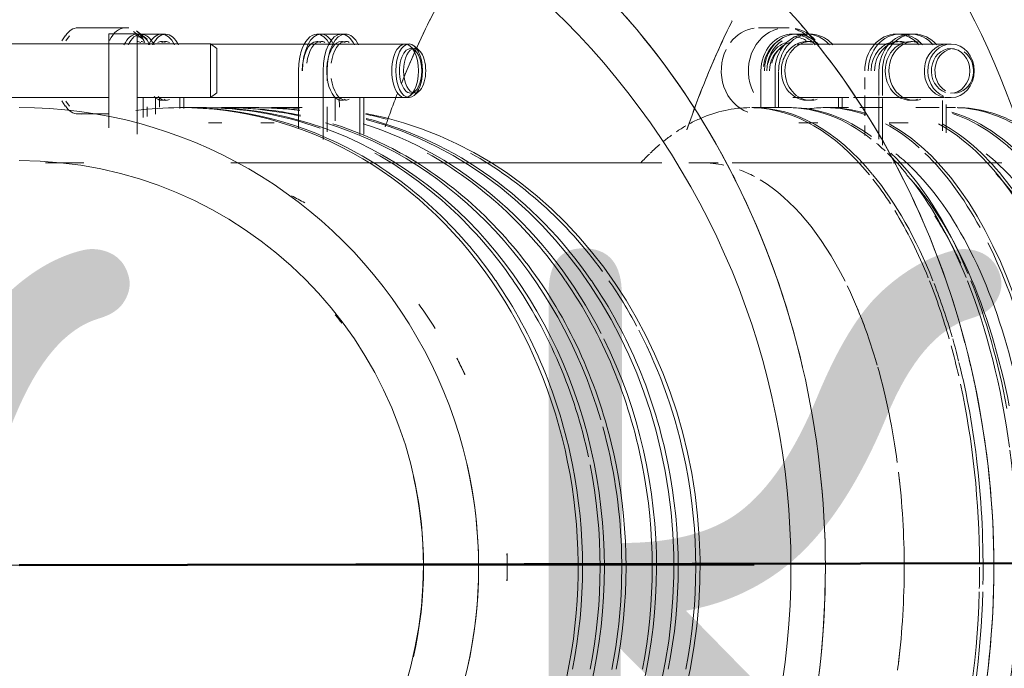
# Model space of a CAD drawing. Header units: millimetres. Extents: x -3267 to 40126, y 29201 to 102288.
# Tile 88 of 256: x 18726 to 18860, y 36605 to 36693. Entities that reach past the tile are written whole.
import ezdxf

# ---------------------------------------------------------------- set-up
doc = ezdxf.new("R2010")
doc.units = ezdxf.units.MM
doc.linetypes.add('ADSK_Осевая', pattern=[450, 250, -100, 0, -100])
doc.linetypes.add('ADSK_Штрих_ш2 п1_5', pattern=[350, 200, -150])
for name, color, linetype, lineweight in [('A-____-NOTE-TEXT', 5, 'Continuous', 5), ('P-PIPE-____-CNTR', 7, 'ADSK_Осевая', 18), ('Греющ. кабель', 204, 'Continuous', 50)]:
    doc.layers.add(name, color=color, linetype=linetype, lineweight=lineweight)
doc.layers.add('P-PIPE-____-OTLN', color=9, linetype='Continuous', lineweight=50, true_color=0x808080)
doc.styles.add('GOST Common', font='GOST_Common.ttf', dxfattribs={"height": 100})

# ---------------------------------------------------------------- blocks, each defined once
blk = doc.blocks.new('Наметкина 10_РД_АР_К1_отсоединено_rvt-1-ВКК_02_К1_З_ЭОМ_кабель_')
at = {"layer": 'A-____-NOTE-TEXT', "color": 253, "lineweight": 5, "true_color": 0xaaaaaa, "char_height": 100, "attachment_point": 1, "style": 'GOST Common'}
for s, insert, width in [('ВК', (16862.41, 36943.61), 200.4219), ('\\fGOST Common|b0|i0|c204|p34|;К', (17060.84, 36943.61), 96.2025)]:
    blk.add_mtext(s, dxfattribs=dict(at, insert=insert, width=width))
blk = doc.blocks.new('Соединитель Norma Rapid1 - Соединитель Norma Rapid 2-V1235-ВКК_02_К1_З_ЭОМ_кабель_')
at = {"layer": 'P-PIPE-____-OTLN', "color": 254, "lineweight": 9, "true_color": 0xdfdfdf}
for p, q in [((17104.75, 36973.06), (17101.07, 36973.06)), ((17106.99, 36972.21), (17105.72, 36972.21)), ((17108.04, 36970.85), (17105.86, 36970.85)), ((17103.32, 36967.14), (17103.32, 36962.21)), ((17105.72, 36963.57), (17112.87, 36963.57)), ((17111.98, 36962.21), (17111.98, 36963.57))]:
    blk.add_line(p, q, dxfattribs=at)
at = {"layer": 'P-PIPE-____-OTLN', "color": 9, "lineweight": 9, "true_color": 0xbfbfbf}
for p, q in [((17121.78, 36972.21), (17119.85, 36972.21)), ((17126.78, 36970.85), (17108.17, 36970.85)), ((17117.45, 36967.21), (17117.45, 36963.86)), ((17113.53, 36963.57), (17125.81, 36963.57)), ((17117.45, 36963.43), (17117.45, 36957.11)), ((17126.11, 36958.79), (17126.11, 36962.65)), ((17105.05, 36962.21), (17099.89, 36962.21)), ((17112.84, 36962.21), (17110.15, 36962.21)), ((17117.35, 36962.21), (17114.36, 36962.21)), ((17125.17, 36962.21), (17122.45, 36962.21)), ((17127.4, 36962.21), (17126.23, 36962.21)), ((17108.66, 36960.16), (17106.54, 36960.16)), ((17120.96, 36960.16), (17118.84, 36960.16))]:
    blk.add_line(p, q, dxfattribs=at)
at = {"layer": 'P-PIPE-____-OTLN', "lineweight": 9}
blk.add_line((17127.34, 36943.57), (17126.55, 36945.06), dxfattribs=at)
at = {"layer": 'P-PIPE-____-OTLN', "color": 254, "lineweight": 9, "true_color": 0xdfdfdf}
for centre, major_axis, ratio, start_param, end_param in [((17104.75, 36967.21), (0, 5.85), 0.866025, 5.50528, 6.11787), ((17105.72, 36967.21), (0, 5), 0.866025, 0.261799, 1.570796), ((17107.65, 36967.21), (0, 5), 0.866025, 0.261799, 1.047198), ((17105.72, 36967.21), (0, 5), 0.866025, 0, 0.261799), ((17105.72, 36967.21), (0, 5), 0.866025, 6.021386, 6.283185), ((17105.72, 36967.21), (0, 4.64), 0.866025, 0.493912, 1.570796), ((17105.72, 36967.21), (0, 4), 0.866025, 0.261799, 1.047198), ((17107.65, 36967.21), (0, 4), 0.866025, 0.523599, 1.570796), ((17107.65, 36967.21), (0, 4), 0.866025, 0, 0.523599), ((17107.65, 36967.21), (0, 5), 0.866025, 5.497787, 5.759587), ((17105.72, 36967.21), (0, 4), 0.866025, 1.047198, 1.308997), ((17107.65, 36967.21), (0, 5), 0.866025, 1.047198, 1.570796), ((17107.65, 36967.21), (0, 4), 0.866025, 1.570796, 3.141593), ((17107.65, 36967.21), (0, 4), 0.866025, 3.141593, 3.403392), ((17099.89, 36899.71), (0, 62.5), 0.5, 5.737476, 6.283185), ((17105.05, 36899.71), (0, 62.5), 0.5, 5.927308, 6.283185), ((17110.15, 36899.71), (0, 62.5), 0.5, 6.125709, 6.283185), ((17099.89, 36899.71), (0, 62.5), 0.5, 5.385587, 5.735774), ((17099.89, 36899.71), (0, 62.5), 0.5, 5.237153, 5.377432), ((17099.89, 36899.71), (0, 62.5), 0.5, 5.177745, 5.232489), ((17099.89, 36899.71), (0, 62.5), 0.5, 4.936788, 5.174407), ((17099.89, 36899.71), (0, 62.5), 0.5, 4.674564, 4.936788), ((17099.89, 36899.71), (0, 62.5), 0.5, 4.250371, 4.658909)]:
    blk.add_ellipse(centre, major_axis=major_axis, ratio=ratio, start_param=start_param, end_param=end_param, dxfattribs=at)
at = {"layer": 'P-PIPE-____-OTLN', "color": 7, "lineweight": 9, "true_color": 0xefefef}
for centre, start_param, end_param in [((17107.65, 36967.21), 0, 0.261799), ((17105.72, 36967.21), 5.759587, 6.021386)]:
    blk.add_ellipse(centre, major_axis=(0, 5), ratio=0.866025, start_param=start_param, end_param=end_param, dxfattribs=at)
at = {"layer": 'P-PIPE-____-OTLN', "color": 9, "lineweight": 9, "true_color": 0xbfbfbf}
for centre, major_axis, ratio, start_param, end_param in [((17107.65, 36967.21), (0, 5), 0.866025, 5.759587, 6.283185), ((17119.85, 36967.21), (0, 5), 0.866025, 0, 1.570796), ((17121.78, 36967.21), (0, 5), 0.866025, 0, 1.570796), ((17119.85, 36967.21), (0, 5), 0.866025, 5.497787, 6.283185), ((17121.78, 36967.21), (0, 5), 0.866025, 5.497787, 6.283185), ((17107.65, 36967.21), (0, 4), 0.866025, 6.021386, 6.283185), ((17105.72, 36967.21), (0, 5), 0.866025, 5.497787, 5.759587), ((17119.85, 36967.21), (0, 4), 0.866025, 0, 1.570796), ((17121.78, 36967.21), (0, 4), 0.866025, 0, 3.141593), ((17119.85, 36967.21), (0, 4), 0.866025, 6.021386, 6.283185), ((17121.78, 36967.21), (0, 4), 0.866025, 6.021386, 6.283185), ((17126.78, 36967.21), (0, 3.64), 0.866025, 0, 2.816235), ((17126.78, 36967.21), (0, 3.64), 0.866025, 3.141593, 6.283185), ((17127.21, 36967.21), (0, 3.03), 0.866025, 0, 2.674588), ((17127.21, 36967.21), (0, 3.03), 0.866025, 3.141593, 5.746875), ((17126.78, 36967.21), (0, 3.64), 0.866025, 3.016451, 3.141593), ((17121.78, 36967.21), (0, 4), 0.866025, 3.141593, 3.403392), ((17122.45, 36899.71), (0, 62.5), 0.5, 5.735774, 6.140103), ((17127.61, 36899.71), (0, 62.5), 0.5, 6.004767, 6.283185), ((17110.15, 36899.71), (0, 62.5), 0.5, 4.48799, 6.017374), ((17117.35, 36899.71), (0, 62.5), 0.5, 5.436823, 6.017374), ((17105.05, 36899.71), (0, 62.5), 0.5, 5.405957, 5.834386), ((17106.54, 36899.71), (0, 60.45), 0.5, 5.084199, 5.792967), ((17118.84, 36899.71), (0, 60.45), 0.5, 5.529058, 5.800546), ((17105.05, 36899.71), (0, 62.5), 0.5, 5.065193, 5.385587), ((17106.54, 36899.71), (0, 60.45), 0.5, 3.632752, 5.030925)]:
    blk.add_ellipse(centre, major_axis=major_axis, ratio=ratio, start_param=start_param, end_param=end_param, dxfattribs=at)
blk = doc.blocks.new('ВК_Чугун_Безраструбная_Отвод - SML-V1236-ВКК_02_К1_З_ЭОМ_кабель_')
at = {"layer": 'P-PIPE-____-OTLN', "color": 254, "lineweight": 9, "true_color": 0xddd3c1}
blk.add_line((17065.74, 36954.71), (17069.85, 36954.71), dxfattribs=at)
at = {"layer": 'P-PIPE-____-OTLN', "color": 254, "lineweight": 9, "true_color": 0xeee9e0}
for p, q in [((17069.85, 36954.71), (17074.1, 36954.71)), ((17083.06, 36954.71), (17087.41, 36954.71)), ((17091.12, 36954.71), (17092.48, 36954.71))]:
    blk.add_line(p, q, dxfattribs=at)
at = {"layer": 'P-PIPE-____-OTLN', "color": 7, "lineweight": 9, "true_color": 0xf6f4ef}
blk.add_line((17092.48, 36954.71), (17092.91, 36954.71), dxfattribs=at)
at = {"layer": 'P-PIPE-____-OTLN', "color": 43, "lineweight": 9, "true_color": 0xbba883, "flags": 128}
blk.add_lwpolyline([(17041.67, 36954.71), (17044.57, 36954.71), (17047.65, 36954.71)], dxfattribs=at)
at = {"layer": 'P-PIPE-____-OTLN', "color": 254, "lineweight": 9, "true_color": 0xddd3c1, "flags": 128}
for points in [[(17047.65, 36954.71), (17050.92, 36954.71), (17054.37, 36954.71), (17057.99, 36954.71)], [(17057.99, 36954.71), (17061.79, 36954.71), (17065.74, 36954.71)]]:
    blk.add_lwpolyline(points, dxfattribs=at)
at = {"layer": 'P-PIPE-____-OTLN', "color": 254, "lineweight": 9, "true_color": 0xeee9e0, "flags": 128}
blk.add_lwpolyline([(17074.1, 36954.71), (17078.5, 36954.71), (17083.04, 36954.71)], dxfattribs=at)
at = {"layer": 'P-PIPE-____-OTLN', "color": 254, "lineweight": 9, "true_color": 0xeee9e0}
blk.add_ellipse((17092.91, 36899.71), major_axis=(0, 55), ratio=0.5, start_param=6.174838, end_param=6.283185, dxfattribs=at)
at = {"layer": 'P-PIPE-____-OTLN', "color": 254, "lineweight": 9, "true_color": 0xddd3c1}
for start_param, end_param in [(6.021386, 6.097531), (5.497787, 5.991562), (5.235988, 5.482254), (4.974188, 5.229593), (4.712389, 4.949681), (4.475097, 4.712389)]:
    blk.add_ellipse((17092.91, 36899.71), major_axis=(0, 55), ratio=0.5, start_param=start_param, end_param=end_param, dxfattribs=at)
blk = doc.blocks.new('Соединитель Norma Rapid1 - Соединитель Norma Rapid 2-V1237-ВКК_02_К1_З_ЭОМ_кабель_')
at = {"layer": 'P-PIPE-____-OTLN', "color": 254, "lineweight": 9, "true_color": 0xdfdfdf}
for p, q in [((17104.27, 36973.06), (17100.58, 36973.06)), ((17106.99, 36972.21), (17105.29, 36972.21)), ((17108.04, 36970.85), (17105.86, 36970.85)), ((17100.91, 36962.21), (17100.91, 36967.21)), ((17102.83, 36967.21), (17102.83, 36962.21)), ((17105.24, 36963.57), (17112.87, 36963.57)), ((17111.49, 36962.21), (17111.49, 36963.57)), ((17115.04, 36958.41), (17115.04, 36959.78))]:
    blk.add_line(p, q, dxfattribs=at)
at = {"layer": 'P-PIPE-____-OTLN', "color": 9, "lineweight": 9, "true_color": 0xbfbfbf}
for p, q in [((17121.3, 36972.21), (17119.37, 36972.21)), ((17126.29, 36970.85), (17108.17, 36970.85)), ((17115.04, 36964.72), (17115.04, 36966.29)), ((17116.97, 36967.21), (17116.97, 36963.86)), ((17113.53, 36963.57), (17125.81, 36963.57)), ((17115.04, 36961.08), (17115.04, 36963.86)), ((17116.97, 36963.69), (17116.97, 36957.91)), ((17125.63, 36959.05), (17125.63, 36963.18)), ((17104.57, 36962.21), (17099.68, 36962.21)), ((17112.84, 36962.21), (17109.67, 36962.21)), ((17116.86, 36962.21), (17114.36, 36962.21)), ((17125.17, 36962.21), (17121.97, 36962.21)), ((17108.18, 36960.16), (17106.06, 36960.16)), ((17120.47, 36960.16), (17118.35, 36960.16))]:
    blk.add_line(p, q, dxfattribs=at)
at = {"layer": 'P-PIPE-____-OTLN', "lineweight": 9}
blk.add_line((17126.85, 36943.57), (17126.07, 36945.06), dxfattribs=at)
at = {"layer": 'P-PIPE-____-OTLN', "color": 254, "lineweight": 9, "true_color": 0xdfdfdf}
for centre, major_axis, ratio, start_param, end_param in [((17100.58, 36967.21), (0, 5.85), 0.866025, 0.118129, 0.85167), ((17104.27, 36967.21), (0, 5.85), 0.866025, 0.205789, 2.094395), ((17105.24, 36967.21), (0, 5), 0.866025, 0, 1.570796), ((17107.16, 36967.21), (0, 5), 0.866025, 0, 1.570796), ((17105.24, 36967.21), (0, 5), 0.866025, 6.021386, 6.283185), ((17105.24, 36967.21), (0, 4.64), 0.866025, 5.814914, 6.242191), ((17104.27, 36967.21), (0, 5.85), 0.866025, 5.585566, 6.026275), ((17105.24, 36967.21), (0, 5), 0.866025, 5.759587, 6.021386), ((17105.24, 36967.21), (0, 4.64), 0.866025, 0.433998, 1.447188), ((17105.24, 36967.21), (0, 4), 0.866025, 0.523599, 1.308997), ((17105.24, 36967.21), (0, 3.64), 0.866025, 0.430977, 1.570796), ((17105.24, 36967.21), (0, 4), 0.866025, 0.261799, 0.523599), ((17107.16, 36967.21), (0, 4), 0.866025, 0.523599, 1.047198), ((17107.16, 36967.21), (0, 4), 0.866025, 0, 0.261799), ((17107.16, 36967.21), (0, 4), 0.866025, 6.021386, 6.283185), ((17100.58, 36967.21), (0, 5.85), 0.866025, 1.047198, 2.852585), ((17107.16, 36967.21), (0, 4), 0.866025, 1.308997, 3.141593), ((17107.16, 36967.21), (0, 4), 0.866025, 3.141593, 3.403392), ((17099.41, 36899.71), (0, 62.5), 0.5, 0, 0.217025), ((17099.41, 36899.71), (0, 62.5), 0.5, 5.735774, 6.266307), ((17104.57, 36899.71), (0, 62.5), 0.5, 5.911306, 6.283185), ((17109.67, 36899.71), (0, 62.5), 0.5, 0, 0.076503), ((17109.67, 36899.71), (0, 62.5), 0.5, 6.105487, 6.283185), ((17104.57, 36899.71), (0, 62.5), 0.5, 5.845553, 5.885985), ((17099.41, 36899.71), (0, 62.5), 0.5, 5.624082, 5.717523), ((17099.41, 36899.71), (0, 62.5), 0.5, 5.393452, 5.600729), ((17099.41, 36899.71), (0, 62.5), 0.5, 5.232489, 5.385587), ((17099.41, 36899.71), (0, 62.5), 0.5, 5.141793, 5.215152), ((17099.41, 36899.71), (0, 62.5), 0.5, 4.719996, 5.122271), ((17099.41, 36899.71), (0, 62.5), 0.5, 4.666415, 4.712389), ((17099.41, 36899.71), (0, 62.5), 0.5, 3.707255, 4.658909)]:
    blk.add_ellipse(centre, major_axis=major_axis, ratio=ratio, start_param=start_param, end_param=end_param, dxfattribs=at)
at = {"layer": 'P-PIPE-____-OTLN', "color": 9, "lineweight": 9, "true_color": 0xbfbfbf}
for centre, major_axis, ratio, start_param, end_param in [((17107.16, 36967.21), (0, 5), 0.866025, 5.497787, 6.283185), ((17119.37, 36967.21), (0, 5), 0.866025, 0, 1.570796), ((17121.3, 36967.21), (0, 5), 0.866025, 0, 1.570796), ((17119.37, 36967.21), (0, 5), 0.866025, 5.497787, 6.283185), ((17121.3, 36967.21), (0, 5), 0.866025, 5.497787, 6.283185), ((17119.37, 36967.21), (0, 4), 0.866025, 0, 1.570796), ((17121.3, 36967.21), (0, 4), 0.866025, 0, 3.141593), ((17119.37, 36967.21), (0, 4), 0.866025, 6.021386, 6.283185), ((17121.3, 36967.21), (0, 4), 0.866025, 6.021386, 6.283185), ((17126.29, 36967.21), (0, 3.64), 0.866025, 0, 2.980344), ((17126.73, 36967.21), (0, 3.03), 0.866025, 0, 2.871658), ((17126.73, 36967.21), (0, 3.03), 0.866025, 3.141593, 6.283185), ((17126.29, 36967.21), (0, 3.64), 0.866025, 3.016451, 3.141593), ((17126.29, 36967.21), (0, 3.64), 0.866025, 3.141593, 3.266734), ((17121.3, 36967.21), (0, 4), 0.866025, 3.141593, 3.403392), ((17121.97, 36899.71), (0, 62.5), 0.5, 5.76135, 6.121808), ((17127.12, 36899.71), (0, 62.5), 0.5, 5.985368, 6.264728), ((17109.67, 36899.71), (0, 62.5), 0.5, 5.861569, 6.017374), ((17116.86, 36899.71), (0, 62.5), 0.5, 5.555332, 6.017374), ((17104.57, 36899.71), (0, 62.5), 0.5, 5.737511, 5.834386), ((17108.18, 36899.71), (0, 60.45), 0.5, 5.834386, 5.907455), ((17109.67, 36899.71), (0, 62.5), 0.5, 5.543789, 5.834386), ((17120.47, 36899.71), (0, 60.45), 0.5, 5.554803, 5.907455), ((17108.18, 36899.71), (0, 60.45), 0.5, 5.172095, 5.832905), ((17104.57, 36899.71), (0, 62.5), 0.5, 5.394805, 5.704686), ((17106.06, 36899.71), (0, 60.45), 0.5, 5.465387, 5.624389), ((17109.67, 36899.71), (0, 62.5), 0.5, 3.620482, 5.496249), ((17104.57, 36899.71), (0, 62.5), 0.5, 4.976426, 5.385587), ((17092.91, 36899.71), (0, 55), 0.5, 5.344212, 5.420696), ((17104.57, 36899.71), (0, 62.5), 0.5, 4.073571, 4.970094), ((17092.91, 36899.71), (0, 55), 0.5, 4.904438, 4.936788), ((17092.91, 36899.71), (0, 55), 0.5, 4.48799, 4.52034), ((17092.91, 36899.71), (0, 55), 0.5, 4.454938, 4.48799)]:
    blk.add_ellipse(centre, major_axis=major_axis, ratio=ratio, start_param=start_param, end_param=end_param, dxfattribs=at)
at = {"layer": 'P-PIPE-____-OTLN', "color": 7, "lineweight": 9, "true_color": 0xefefef}
for centre, major_axis, ratio, start_param, end_param in [((17107.16, 36967.21), (0, 4), 0.866025, 0.261799, 0.523599), ((17105.24, 36967.21), (0, 5), 0.866025, 5.497787, 5.759587), ((17107.16, 36967.21), (0, 4), 0.866025, 1.047198, 1.308997), ((17099.41, 36899.71), (0, 62.5), 0.5, 0.282463, 0.326473), ((17099.41, 36899.71), (0, 62.5), 0.5, 0.217108, 0.265539), ((17099.41, 36899.71), (0, 62.5), 0.5, 0.348445, 0.388012), ((17099.41, 36899.71), (0, 62.5), 0.5, 0.403281, 0.448799), ((17099.41, 36899.71), (0, 62.5), 0.5, 0.453104, 0.494599)]:
    blk.add_ellipse(centre, major_axis=major_axis, ratio=ratio, start_param=start_param, end_param=end_param, dxfattribs=at)
blk = doc.blocks.new('Соединитель Norma Rapid1 - Соединитель Norma Rapid 2-V1238-ВКК_02_К1_З_ЭОМ_кабель_')
at = {"layer": 'P-PIPE-____-OTLN', "color": 9, "lineweight": 9, "true_color": 0xbfbfbf}
for p, q in [((17014.33, 36973.06), (17007.95, 36973.06)), ((17006.26, 36971.99), (17005.77, 36971.29)), ((17016.85, 36971.54), (17015.52, 36972.56)), ((17019.35, 36972.21), (17016.01, 36972.21)), ((17043.83, 36972.21), (17040.49, 36972.21)), ((17052.49, 36970.85), (17026.02, 36970.85)), ((17053.85, 36969.98), (17053.22, 36970.54)), ((17037.99, 36959.42), (17037.99, 36967.21)), ((17041.33, 36967.21), (17041.33, 36957.88)), ((17016.85, 36963.6), (17016.85, 36960.87)), ((17018.51, 36963.57), (17018.51, 36961.31)), ((17021.85, 36962.07), (17021.85, 36963.57)), ((17026.02, 36963.57), (17052.49, 36963.57)), ((17042.99, 36963.57), (17042.99, 36960.42)), ((17046.33, 36958.54), (17046.33, 36963.57)), ((17053.22, 36963.88), (17053.85, 36964.44)), ((17005.77, 36963.13), (17006.26, 36962.43)), ((17007.95, 36961.36), (17012.17, 36961.36)), ((17037.92, 36962.21), (17034.94, 36962.21)), ((17034.08, 36960.16), (17032.86, 36960.16))]:
    blk.add_line(p, q, dxfattribs=at)
at = {"layer": 'P-PIPE-____-OTLN', "lineweight": 9}
for p, q in [((17024.9, 36962.21), (17021.92, 36962.21)), ((17032, 36962.21), (17027.85, 36962.21)), ((17026.98, 36960.16), (17025.76, 36960.16))]:
    blk.add_line(p, q, dxfattribs=at)
at = {"layer": 'P-PIPE-____-OTLN', "color": 9, "lineweight": 9, "true_color": 0xbfbfbf}
for centre, major_axis, ratio, start_param, end_param in [((17007.95, 36967.21), (0, 5.85), 0.5, 0, 0.61548), ((17014.33, 36967.21), (0, 5.85), 0.5, 0, 0.783707), ((17016.01, 36967.21), (0, 5), 0.5, 0, 0.785398), ((17016.01, 36967.21), (0, 5), 0.5, 5.497787, 6.283185), ((17016.01, 36967.21), (0, 4.64), 0.5, 5.914094, 6.283185), ((17019.35, 36967.21), (0, 5), 0.5, 0, 0.785398), ((17019.35, 36967.21), (0, 5), 0.5, 5.497787, 6.283185), ((17040.49, 36967.21), (0, 5), 0.5, 0, 1.047198), ((17040.49, 36967.21), (0, 5), 0.5, 5.497787, 6.283185), ((17043.83, 36967.21), (0, 5), 0.5, 0, 1.570796), ((17043.83, 36967.21), (0, 5), 0.5, 5.497787, 6.283185), ((17016.01, 36967.21), (0, 4), 0.5, 6.021386, 6.283185), ((17019.35, 36967.21), (0, 4), 0.5, 0, 0.261799), ((17019.35, 36967.21), (0, 4), 0.5, 6.021386, 6.283185), ((17040.49, 36967.21), (0, 4), 0.5, 0, 1.570796), ((17040.49, 36967.21), (0, 4), 0.5, 6.021386, 6.283185), ((17043.83, 36967.21), (0, 4), 0.5, 0, 2.617994), ((17043.83, 36967.21), (0, 4), 0.5, 6.021386, 6.283185), ((17052.49, 36967.21), (0, 3.64), 0.5, 0, 3.141593), ((17052.49, 36967.21), (0, 3.64), 0.5, 3.141593, 6.283185), ((17040.49, 36967.21), (0, 5), 0.5, 1.047198, 1.570796), ((17053.24, 36967.21), (0, 3.03), 0.5, 0, 3.141593), ((17053.24, 36967.21), (0, 3.03), 0.5, 3.141593, 6.283185), ((17019.35, 36967.21), (0, 4), 0.5, 2.617994, 3.141593), ((17043.83, 36967.21), (0, 4), 0.5, 2.617994, 2.879793), ((17007.95, 36967.21), (0, 5.85), 0.5, 2.526113, 3.141593), ((17019.35, 36967.21), (0, 4), 0.5, 3.141593, 3.403392), ((17043.83, 36967.21), (0, 4), 0.5, 2.879793, 3.141593), ((17043.83, 36967.21), (0, 4), 0.5, 3.141593, 3.403392), ((17021.92, 36899.71), (0, 62.5), 0.866025, 0.002558, 0.1126), ((17021.92, 36899.71), (0, 62.5), 0.866025, 5.385587, 6.283185), ((17024.9, 36899.71), (0, 62.5), 0.866025, 5.981944, 6.283185), ((17027.85, 36899.71), (0, 62.5), 0.866025, 0, 0.02618), ((17027.85, 36899.71), (0, 62.5), 0.866025, 6.08927, 6.283185), ((17032, 36899.71), (0, 62.5), 0.866025, 6.168605, 6.283185), ((17034.94, 36899.71), (0, 62.5), 0.866025, 0, 0.022858), ((17034.94, 36899.71), (0, 62.5), 0.866025, 6.224941, 6.283185), ((17037.92, 36899.71), (0, 62.5), 0.866025, 6.059083, 6.1119), ((17034.94, 36899.71), (0, 62.5), 0.866025, 3.141593, 6.055013), ((17027.85, 36899.71), (0, 62.5), 0.866025, 5.039279, 6.025482), ((17024.9, 36899.71), (0, 62.5), 0.866025, 5.386353, 5.834386), ((17032, 36899.71), (0, 62.5), 0.866025, 5.386353, 5.834386), ((17037.92, 36899.71), (0, 62.5), 0.866025, 5.411592, 5.834386), ((17021.92, 36899.71), (0, 62.5), 0.866025, 3.614962, 5.385587), ((17024.9, 36899.71), (0, 62.5), 0.866025, 4.955289, 5.385587), ((17032, 36899.71), (0, 62.5), 0.866025, 4.937449, 5.385587), ((17037.92, 36899.71), (0, 62.5), 0.866025, 5.26465, 5.385587), ((17037.92, 36899.71), (0, 62.5), 0.866025, 4.937449, 5.254136), ((17027.85, 36899.71), (0, 62.5), 0.866025, 4.48799, 5.022934), ((17024.9, 36899.71), (0, 62.5), 0.866025, 4.488585, 4.936788), ((17032, 36899.71), (0, 62.5), 0.866025, 4.488585, 4.936788), ((17037.92, 36899.71), (0, 62.5), 0.866025, 4.488585, 4.936788)]:
    blk.add_ellipse(centre, major_axis=major_axis, ratio=ratio, start_param=start_param, end_param=end_param, dxfattribs=at)
at = {"layer": 'P-PIPE-____-OTLN', "lineweight": 9}
for start_param, end_param in [(5.834386, 5.87642), (5.344212, 5.420696)]:
    blk.add_ellipse((17018.17, 36899.71), major_axis=(0, 55), ratio=0.866025, start_param=start_param, end_param=end_param, dxfattribs=at)
blk = doc.blocks.new('ВК_Чугун_Безраструбная_Отвод - SML-38424448-ВКК_02_К1_З_ЭОМ_кабель_')
at = {"layer": 'P-PIPE-____-OTLN', "color": 46, "lineweight": 9, "true_color": 0x785107, "flags": 128}
blk.add_lwpolyline([(17003.54, 36954.72), (17004.71, 36954.71), (17008.76, 36954.71)], dxfattribs=at)
at = {"layer": 'P-PIPE-____-OTLN', "color": 43, "lineweight": 9, "true_color": 0xbba883}
for start_param, end_param in [(5.236593, 5.255511), (5.209739, 5.236024), (4.712994, 4.746085), (4.679598, 4.712382)]:
    blk.add_ellipse((17018.76, 36899.71), major_axis=(0, 55), ratio=0.866025, start_param=start_param, end_param=end_param, dxfattribs=at)
blk = doc.blocks.new('Соединитель Norma Rapid1 - Соединитель Norma Rapid 2-V1239-ВКК_02_К1_З_ЭОМ_кабель_')
at = {"layer": 'P-PIPE-____-OTLN', "color": 9, "lineweight": 9, "true_color": 0xbfbfbf}
for p, q in [((17014.88, 36973.05), (17008.5, 36973.05)), ((17006.81, 36971.97), (17006.32, 36971.28)), ((17017.4, 36971.53), (17015.93, 36972.66)), ((17019.9, 36972.2), (17016.56, 36972.2)), ((17044.38, 36972.22), (17041.04, 36972.22)), ((17053.03, 36970.86), (17026.02, 36970.84)), ((17054.4, 36970), (17053.77, 36970.55)), ((17041.88, 36967.22), (17041.88, 36965.86)), ((17019.06, 36963.57), (17019.06, 36962.26)), ((17022.4, 36962.08), (17022.4, 36963.57)), ((17026.02, 36963.57), (17053.04, 36963.59)), ((17043.54, 36963.57), (17043.55, 36962.26)), ((17046.88, 36958.58), (17046.88, 36963.57)), ((17053.77, 36963.9), (17054.4, 36964.46)), ((17006.33, 36963.11), (17006.82, 36962.42)), ((17017.4, 36962.31), (17017.4, 36961.02)), ((17041.88, 36962.31), (17041.88, 36958.94)), ((17008.51, 36961.34), (17012.17, 36961.35)), ((17038.51, 36962.21), (17035.53, 36962.21)), ((17034.67, 36960.16), (17033.44, 36960.16))]:
    blk.add_line(p, q, dxfattribs=at)
at = {"layer": 'P-PIPE-____-OTLN', "lineweight": 9}
for p, q in [((17025.48, 36962.21), (17022.51, 36962.21)), ((17032.58, 36962.21), (17028.43, 36962.21)), ((17027.57, 36960.16), (17026.34, 36960.16))]:
    blk.add_line(p, q, dxfattribs=at)
at = {"layer": 'P-PIPE-____-OTLN', "color": 9, "lineweight": 9, "true_color": 0xbfbfbf}
for centre, major_axis, ratio, start_param, end_param in [((17016.56, 36967.2), (0, 5), 0.5, 0, 0.785049), ((17014.88, 36967.2), (0, 5.85), 0.5, 5.436423, 5.914094), ((17016.56, 36967.2), (0, 5), 0.5, 5.497438, 6.282836), ((17016.56, 36967.2), (0, 4.64), 0.5, 5.914094, 6.282836), ((17019.9, 36967.2), (0, 5), 0.5, 0, 0.785049), ((17019.9, 36967.2), (0, 5), 0.5, 5.497438, 6.282836), ((17041.04, 36967.22), (0, 5), 0.5, 0, 1.570447), ((17041.04, 36967.22), (0, 5), 0.5, 5.497438, 6.282836), ((17044.38, 36967.22), (0, 5), 0.5, 0, 1.570447), ((17044.38, 36967.22), (0, 5), 0.5, 5.497438, 6.282836), ((17016.56, 36967.2), (0, 4), 0.5, 6.021036, 6.282836), ((17019.9, 36967.2), (0, 4), 0.5, 0, 0.26145), ((17019.9, 36967.2), (0, 4), 0.5, 6.021036, 6.282836), ((17041.04, 36967.22), (0, 4), 0.5, 0, 1.308647), ((17041.04, 36967.22), (0, 4), 0.5, 6.021036, 6.282836), ((17044.38, 36967.22), (0, 4), 0.5, 0, 1.308647), ((17044.38, 36967.22), (0, 4), 0.5, 6.021036, 6.282836), ((17053.04, 36967.23), (0, 3.64), 0.5, 0, 3.141243), ((17053.04, 36967.23), (0, 3.64), 0.5, 3.141593, 6.282836), ((17053.79, 36967.23), (0, 3.03), 0.5, 6.282836, 9.424428), ((17053.79, 36967.23), (0, 3.03), 0.5, 3.141243, 6.282836), ((17044.38, 36967.22), (0, 4), 0.5, 1.832246, 3.141243), ((17019.9, 36967.2), (0, 4), 0.5, 2.617644, 3.141243), ((17019.9, 36967.2), (0, 4), 0.5, 3.141593, 3.403043), ((17044.38, 36967.22), (0, 4), 0.5, 3.141593, 3.403043), ((17022.51, 36899.71), (0, 62.5), 0.866025, 5.834992, 6.283791), ((17025.48, 36899.71), (0, 62.5), 0.866025, 3.142198, 6.283791), ((17028.43, 36899.71), (0, 62.5), 0.866025, 6.10047, 6.283791), ((17032.58, 36899.71), (0, 62.5), 0.866025, 6.179797, 6.283791), ((17035.53, 36899.71), (0, 62.5), 0.866025, 6.236128, 6.283791), ((17038.51, 36899.71), (0, 62.5), 0.866025, 3.142198, 6.123099), ((17028.43, 36899.71), (0, 62.5), 0.866025, 5.834992, 6.017398), ((17032.58, 36899.71), (0, 62.5), 0.866025, 5.246137, 6.017398), ((17035.53, 36899.71), (0, 62.5), 0.866025, 5.386193, 6.066217), ((17022.51, 36899.71), (0, 62.5), 0.866025, 5.386193, 5.834567), ((17028.43, 36899.71), (0, 62.5), 0.866025, 5.386193, 5.834567), ((17022.51, 36899.71), (0, 62.5), 0.866025, 4.937394, 5.385663), ((17028.43, 36899.71), (0, 62.5), 0.866025, 4.937394, 5.385663), ((17035.53, 36899.71), (0, 62.5), 0.866025, 4.937394, 5.385663), ((17032.58, 36899.71), (0, 62.5), 0.866025, 3.145337, 5.23252), ((17022.51, 36899.71), (0, 62.5), 0.866025, 4.488595, 4.936799), ((17028.43, 36899.71), (0, 62.5), 0.866025, 4.488595, 4.936799), ((17035.53, 36899.71), (0, 62.5), 0.866025, 4.488595, 4.936799)]:
    blk.add_ellipse(centre, major_axis=major_axis, ratio=ratio, start_param=start_param, end_param=end_param, dxfattribs=at)
blk = doc.blocks.new('Соединитель Norma Rapid1 - Соединитель Norma Rapid 2-V1240-ВКК_02_К1_З_ЭОМ_кабель_')
at = {"layer": 'P-PIPE-____-OTLN', "color": 7, "lineweight": 9}
for p, q in [((17016.02, 36972.24), (17012.17, 36972.24)), ((17012.17, 36972.24), (17012.17, 36970.77)), ((17012.17, 36967.24), (17012.17, 36972.24)), ((17016.02, 36972.24), (17016.03, 36967.24)), ((17016.02, 36970.77), (17016.02, 36972.24)), ((17026.02, 36970.88), (16983.9, 36970.86)), ((17012.17, 36971.24), (17012.17, 36967.24)), ((17012.17, 36971.1), (17012.17, 36971.24)), ((17016.02, 36971.24), (17016.02, 36971.1)), ((17016.03, 36967.24), (17016.02, 36971.24)), ((17026.89, 36970.27), (17026.02, 36970.88)), ((17026.02, 36970.88), (17026.02, 36963.61)), ((17026.89, 36964.21), (17026.89, 36970.27)), ((17026.89, 36970.27), (17026.89, 36964.21)), ((17012.18, 36959.45), (17012.17, 36967.24)), ((17016.03, 36967.24), (17016.03, 36958.58)), ((16987.76, 36963.59), (17012.17, 36963.6)), ((17016.03, 36963.6), (17026.02, 36963.61)), ((17026.02, 36963.61), (17026.89, 36964.21)), ((17062.5, 36899.73), (17062.5, 36899.73))]:
    blk.add_line(p, q, dxfattribs=at)
for centre, major_axis, start_param, end_param in [((17000, 36899.73), (62.5, 0), 4.712913, 7.854506), ((17000, 36899.74), (55, 0), 0.646769, 0.673723), ((17000, 36899.73), (62.5, 0), 6.05931, 6.508109), ((17000, 36899.73), (62.5, 0), 6.05931, 6.508109), ((17000, 36899.73), (62.5, 0), 6.05931, 6.508109), ((17000, 36899.73), (62.5, 0), 6.05931, 6.508109), ((17000, 36899.72), (62.5, 0), 6.05931, 6.508109), ((17000, 36899.74), (55, 0), 6.05931, 6.508109)]:
    blk.add_ellipse(centre, major_axis=major_axis, ratio=1, start_param=start_param, end_param=end_param, dxfattribs=at)

msp = doc.modelspace()

# ---------------------------------------------------------------- linework, layer by layer
at = {"layer": 'P-PIPE-____-CNTR', "color": 46, "lineweight": 9, "true_color": 0x785107}
msp.add_line((18625.58, 36618.72), (18825.58, 36618.72), dxfattribs=at)
at = {"layer": 'P-PIPE-____-OTLN', "color": 7, "linetype": 'ADSK_Штрих_ш2 п1_5', "lineweight": 9, "true_color": 0xf6f4ef}
msp.add_line((18822.55, 36692.67), (18822.59, 36692.74), dxfattribs=at)
at = {"layer": 'P-PIPE-____-OTLN', "color": 43, "lineweight": 9, "true_color": 0xbba883}
msp.add_line((18767.25, 36673.43), (18754.36, 36673.43), dxfattribs=at)
at = {"layer": 'P-PIPE-____-OTLN', "color": 254, "lineweight": 9, "true_color": 0xeee9e0}
msp.add_line((18820.68, 36673.43), (18818.49, 36673.43), dxfattribs=at)
at = {"layer": 'P-PIPE-____-OTLN', "color": 254, "lineweight": 9, "true_color": 0xddd3c1}
for p, q in [((18844.34, 36673.43), (18822.59, 36673.43)), ((18859.29, 36673.43), (18844.48, 36673.43))]:
    msp.add_line(p, q, dxfattribs=at)
at = {"layer": 'P-PIPE-____-OTLN', "color": 46, "lineweight": 9, "true_color": 0x785107}
msp.add_line((18780.58, 36618.44), (18780.58, 36618.72), dxfattribs=at)
at = {"layer": 'P-PIPE-____-OTLN', "color": 43, "linetype": 'ADSK_Штрих_ш2 п1_5', "lineweight": 9, "true_color": 0xbba883}
for centre, start_param, end_param in [((18744.33, 36618.43), 0.075793, 1.571402), ((18744.33, 36618.43), 0.075629, 1.570796), ((18767.25, 36618.43), 5.468866, 5.496365), ((18744.33, 36618.43), 5.236593, 5.245004), ((18744.33, 36618.43), 5.235988, 5.244904), ((18767.25, 36618.43), 4.975218, 5.003135), ((18767.25, 36618.43), 4.945255, 4.971539)]:
    msp.add_ellipse(centre, major_axis=(0, 105), ratio=0.866025, start_param=start_param, end_param=end_param, dxfattribs=at)
at = {"layer": 'P-PIPE-____-OTLN', "color": 46, "linetype": 'ADSK_Штрих_ш2 п1_5', "lineweight": 9, "true_color": 0x785107}
for centre, major_axis, ratio, start_param, end_param in [((18725.58, 36618.44), (105, 0), 1, 0.000524, 1.571321), ((18818.49, 36618.43), (0, 105), 0.5, 4.712389, 6.283185), ((18818.49, 36618.43), (0, 105), 0.5, 4.712389, 6.283185), ((18744.33, 36618.43), (0, 105), 0.866025, 5.244904, 5.759587), ((18744.33, 36618.43), (0, 105), 0.866025, 5.498392, 5.759529), ((18767.25, 36618.43), (0, 105), 0.866025, 5.235988, 5.759551), ((18744.33, 36618.43), (0, 105), 0.866025, 5.245004, 5.497851), ((18767.25, 36618.43), (0, 105), 0.866025, 5.007237, 5.468866), ((18744.33, 36618.43), (0, 105), 0.866025, 4.712389, 5.235988), ((18744.33, 36618.43), (0, 105), 0.866025, 4.974794, 5.236024), ((18767.25, 36618.43), (0, 105), 0.866025, 4.712389, 5.235972), ((18744.33, 36618.43), (0, 105), 0.866025, 4.712994, 4.974202), ((18767.25, 36618.43), (0, 105), 0.866025, 4.712389, 4.945255), ((18725.58, 36618.44), (105, 0), 1, 4.712913, 6.28371), ((18744.33, 36618.43), (0, 105), 0.866025, 3.608153, 4.712389), ((18818.49, 36618.43), (0, 105), 0.5, 3.141593, 4.712389), ((18818.49, 36618.43), (0, 105), 0.5, 3.141593, 4.712389), ((18744.33, 36618.43), (0, 105), 0.866025, 4.451195, 4.712382), ((18767.25, 36618.43), (0, 105), 0.866025, 4.18879, 4.712389), ((18767.25, 36618.43), (0, 105), 0.866025, 4.479561, 4.712389)]:
    msp.add_ellipse(centre, major_axis=major_axis, ratio=ratio, start_param=start_param, end_param=end_param, dxfattribs=at)
at = {"layer": 'P-PIPE-____-OTLN', "color": 254, "linetype": 'ADSK_Штрих_ш2 п1_5', "lineweight": 9, "true_color": 0xeee9e0}
for centre, start_param, end_param in [((18818.49, 36618.43), 0.645003, 0.893557), ((18818.49, 36618.43), 0.645003, 0.785398), ((18818.49, 36618.43), 0.785398, 0.893557), ((18859.68, 36618.43), 0.785398, 0.945284), ((18859.68, 36618.43), 0.788264, 0.867033), ((18859.68, 36618.43), 0.872665, 0.945423), ((18818.49, 36618.43), 0.910396, 0.963632), ((18818.49, 36618.43), 0.910396, 0.963632)]:
    msp.add_ellipse(centre, major_axis=(0, 105), ratio=0.5, start_param=start_param, end_param=end_param, dxfattribs=at)
at = {"layer": 'P-PIPE-____-OTLN', "color": 7, "linetype": 'ADSK_Штрих_ш2 п1_5', "lineweight": 9, "true_color": 0xf6f4ef}
for start_param, end_param in [(0.945443, 0.968739), (0.945307, 0.968041)]:
    msp.add_ellipse((18859.68, 36618.43), major_axis=(0, 105), ratio=0.5, start_param=start_param, end_param=end_param, dxfattribs=at)
at = {"layer": 'P-PIPE-____-OTLN', "color": 46, "lineweight": 9, "true_color": 0x785107}
for start_param, end_param in [(0, 1.570796), (4.712389, 6.283185)]:
    msp.add_ellipse((18725.58, 36618.72), major_axis=(55, 0), ratio=1, start_param=start_param, end_param=end_param, dxfattribs=at)
at = {"layer": 'P-PIPE-____-OTLN', "color": 254, "lineweight": 9, "true_color": 0xeee9e0}
msp.add_ellipse((18818.49, 36618.43), major_axis=(0, 55), ratio=0.5, start_param=6.174838, end_param=6.283185, dxfattribs=at)
at = {"layer": 'P-PIPE-____-OTLN', "color": 254, "lineweight": 9, "true_color": 0xddd3c1}
for start_param, end_param in [(6.021386, 6.097531), (5.497787, 5.991562), (5.235988, 5.482254), (4.974188, 5.229593), (4.712389, 4.949681), (4.475097, 4.712389)]:
    msp.add_ellipse((18818.49, 36618.43), major_axis=(0, 55), ratio=0.5, start_param=start_param, end_param=end_param, dxfattribs=at)
at = {"layer": 'P-PIPE-____-OTLN', "color": 43, "lineweight": 9, "true_color": 0xbba883}
for start_param, end_param in [(5.208609, 5.255419), (4.712389, 4.745634), (4.679144, 4.712389)]:
    msp.add_ellipse((18744.33, 36618.43), major_axis=(0, 55), ratio=0.866025, start_param=start_param, end_param=end_param, dxfattribs=at)
at = {"layer": 'Греющ. кабель'}
msp.add_line((18725.58, 36618.72), (19160.69, 36619.52), dxfattribs=at)

# ---------------------------------------------------------------- block references
at = {"lineweight": 5}
msp.add_blockref('Наметкина 10_РД_АР_К1_отсоединено_rvt-1-ВКК_02_К1_З_ЭОМ_кабель_', (1725.58, -281.28), dxfattribs=at)
at = {"layer": 'P-PIPE-____-OTLN', "color": 7, "lineweight": 9}
msp.add_blockref('Соединитель Norma Rapid1 - Соединитель Norma Rapid 2-V1240-ВКК_02_К1_З_ЭОМ_кабель_', (1725.58, -281.28), dxfattribs=at)
at = {"layer": 'P-PIPE-____-OTLN', "color": 9, "lineweight": 9, "true_color": 0xbfbfbf}
for name in ['Соединитель Norma Rapid1 - Соединитель Norma Rapid 2-V1238-ВКК_02_К1_З_ЭОМ_кабель_', 'Соединитель Norma Rapid1 - Соединитель Norma Rapid 2-V1239-ВКК_02_К1_З_ЭОМ_кабель_']:
    msp.add_blockref(name, (1725.58, -281.28), dxfattribs=at)
at = {"layer": 'P-PIPE-____-OTLN', "color": 254, "lineweight": 9, "true_color": 0xdfdfdf}
for name in ['Соединитель Norma Rapid1 - Соединитель Norma Rapid 2-V1237-ВКК_02_К1_З_ЭОМ_кабель_', 'Соединитель Norma Rapid1 - Соединитель Norma Rapid 2-V1235-ВКК_02_К1_З_ЭОМ_кабель_']:
    msp.add_blockref(name, (1725.58, -281.28), dxfattribs=at)
at = {"layer": 'P-PIPE-____-OTLN', "color": 46, "lineweight": 9, "true_color": 0x785107}
msp.add_blockref('ВК_Чугун_Безраструбная_Отвод - SML-38424448-ВКК_02_К1_З_ЭОМ_кабель_', (1725.58, -281.28), dxfattribs=at)
at = {"layer": 'P-PIPE-____-OTLN', "color": 254, "lineweight": 9, "true_color": 0xddd3c1}
msp.add_blockref('ВК_Чугун_Безраструбная_Отвод - SML-V1236-ВКК_02_К1_З_ЭОМ_кабель_', (1725.58, -281.28), dxfattribs=at)

doc.saveas('drawing.dxf')
